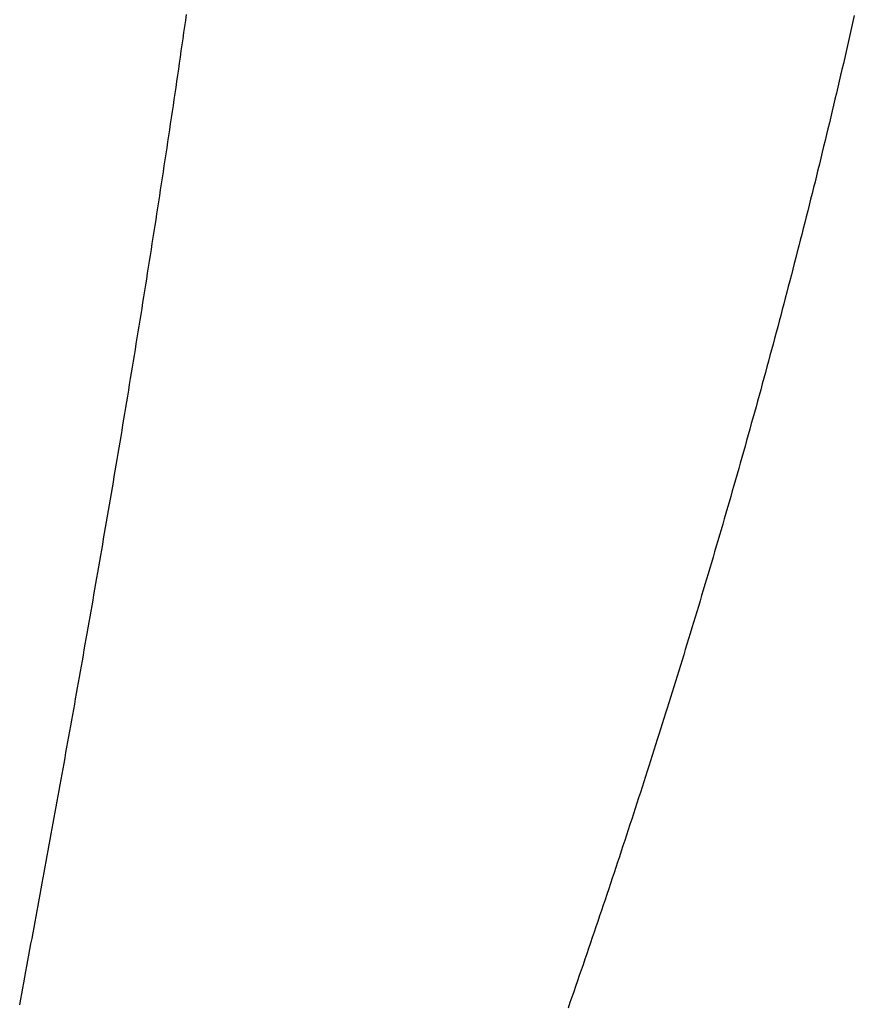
# Model space of a CAD drawing. Extents: x 668 to 3164, y 1007 to 2724.
# Tile 50 of 152: x 2073 to 2100, y 1797 to 1828. Entities that reach past the tile are written whole.
import ezdxf

# ---------------------------------------------------------------- set-up
doc = ezdxf.new("R2010")
doc.units = 0
doc.layers.add('KF_GRAVIS_12_LEFT', color=7, linetype='CONTINUOUS')

# ---------------------------------------------------------------- blocks, each defined once
blk = doc.blocks.new('KF_GRAVIS_12_LEFT')
at = {"layer": 'KF_GRAVIS_12_LEFT'}
for points in [[(-164.518, -456.539, 0), (-164.485, -456.363, 0), (-164.452, -456.187, 0), (-164.419, -456.011, 0), (-164.387, -455.835, 0), (-164.354, -455.659, 0), (-164.322, -455.483, 0), (-164.289, -455.307, 0), (-164.256, -455.132, 0), (-164.224, -454.956, 0), (-164.191, -454.78, 0), (-164.159, -454.604, 0), (-164.126, -454.429, 0), (-164.094, -454.253, 0), (-164.062, -454.078, 0), (-164.029, -453.902, 0), (-163.997, -453.727, 0), (-163.965, -453.552, 0), (-163.932, -453.377, 0), (-163.9, -453.202, 0), (-163.868, -453.027, 0), (-163.836, -452.852, 0), (-163.804, -452.677, 0), (-163.772, -452.502, 0), (-163.74, -452.328, 0), (-163.708, -452.153, 0), (-163.676, -451.979, 0), (-163.644, -451.805, 0), (-163.612, -451.631, 0), (-163.58, -451.457, 0), (-163.548, -451.283, 0), (-163.517, -451.109, 0), (-163.485, -450.936, 0), (-163.453, -450.762, 0), (-163.422, -450.589, 0), (-163.39, -450.416, 0), (-163.359, -450.243, 0), (-163.327, -450.07, 0), (-163.296, -449.897, 0), (-163.265, -449.724, 0), (-163.233, -449.552, 0), (-163.202, -449.38, 0), (-163.171, -449.208, 0), (-163.14, -449.036, 0), (-163.109, -448.864, 0), (-163.078, -448.692, 0), (-163.047, -448.521, 0), (-163.016, -448.35, 0), (-162.986, -448.179, 0), (-162.955, -448.008, 0), (-162.924, -447.837, 0), (-162.894, -447.667, 0), (-162.863, -447.496, 0), (-162.833, -447.325, 0), (-162.802, -447.154, 0), (-162.771, -446.983, 0), (-162.741, -446.811, 0), (-162.71, -446.64, 0), (-162.68, -446.467, 0), (-162.649, -446.295, 0), (-162.618, -446.123, 0), (-162.588, -445.95, 0), (-162.557, -445.777, 0), (-162.526, -445.603, 0), (-162.495, -445.43, 0), (-162.465, -445.256, 0), (-162.434, -445.082, 0), (-162.403, -444.907, 0), (-162.373, -444.733, 0), (-162.342, -444.558, 0), (-162.311, -444.383, 0), (-162.28, -444.207, 0), (-162.25, -444.032, 0), (-162.219, -443.856, 0), (-162.188, -443.68, 0), (-162.157, -443.504, 0), (-162.126, -443.327, 0), (-162.096, -443.15, 0), (-162.065, -442.973, 0), (-162.034, -442.796, 0), (-162.003, -442.618, 0), (-161.973, -442.441, 0), (-161.942, -442.263, 0), (-161.911, -442.085, 0), (-161.88, -441.906, 0), (-161.85, -441.728, 0), (-161.819, -441.549, 0), (-161.788, -441.37, 0), (-161.757, -441.19, 0), (-161.727, -441.011, 0), (-161.696, -440.831, 0), (-161.665, -440.651, 0), (-161.635, -440.471, 0), (-161.604, -440.291, 0), (-161.573, -440.11, 0), (-161.542, -439.929, 0), (-161.512, -439.748, 0), (-161.481, -439.567, 0), (-161.451, -439.385, 0), (-161.42, -439.204, 0), (-161.389, -439.022, 0), (-161.359, -438.84, 0), (-161.328, -438.658, 0), (-161.298, -438.475, 0), (-161.267, -438.292, 0), (-161.237, -438.109, 0), (-161.206, -437.926, 0), (-161.176, -437.743, 0), (-161.145, -437.559, 0), (-161.115, -437.376, 0), (-161.084, -437.192, 0), (-161.054, -437.008, 0), (-161.024, -436.823, 0), (-160.993, -436.639, 0), (-160.963, -436.454, 0), (-160.933, -436.269, 0), (-160.902, -436.084, 0), (-160.872, -435.899, 0), (-160.842, -435.713, 0), (-160.812, -435.528, 0), (-160.782, -435.342, 0), (-160.752, -435.156, 0), (-160.721, -434.97, 0), (-160.691, -434.783, 0), (-160.661, -434.597, 0), (-160.631, -434.41, 0), (-160.601, -434.223, 0), (-160.572, -434.036, 0), (-160.542, -433.849, 0), (-160.512, -433.661, 0), (-160.482, -433.474, 0), (-160.452, -433.286, 0), (-160.422, -433.098, 0), (-160.393, -432.91, 0), (-160.363, -432.721, 0), (-160.333, -432.533, 0), (-160.304, -432.344, 0), (-160.274, -432.155, 0), (-160.245, -431.966, 0), (-160.215, -431.777, 0), (-160.186, -431.588, 0), (-160.157, -431.398, 0), (-160.127, -431.209, 0), (-160.098, -431.019, 0), (-160.069, -430.829, 0), (-160.039, -430.639, 0), (-160.01, -430.449, 0), (-159.981, -430.258, 0), (-159.952, -430.068, 0), (-159.923, -429.877, 0), (-159.894, -429.686, 0), (-159.865, -429.495, 0), (-159.837, -429.304, 0), (-159.808, -429.112, 0), (-159.779, -428.921, 0), (-159.75, -428.729, 0), (-159.722, -428.537, 0), (-159.693, -428.346, 0), (-159.665, -428.153, 0), (-159.636, -427.961, 0), (-159.608, -427.769, 0), (-159.579, -427.576, 0), (-159.551, -427.384, 0), (-159.523, -427.191, 0), (-159.495, -426.998, 0), (-159.467, -426.805, 0), (-159.439, -426.612, 0), (-159.411, -426.419, 0), (-159.383, -426.225, 0), (-159.355, -426.032, 0), (-159.327, -425.838, 0), (-159.299, -425.644, 0), (-159.272, -425.45, 0), (-159.244, -425.256, 0), (-159.217, -425.062, 0)], [(-138.002, -425.103, 0), (-138.045, -425.293, 0), (-138.088, -425.483, 0), (-138.131, -425.673, 0), (-138.175, -425.863, 0), (-138.218, -426.053, 0), (-138.262, -426.243, 0), (-138.305, -426.432, 0), (-138.349, -426.621, 0), (-138.393, -426.81, 0), (-138.437, -427, 0), (-138.481, -427.189, 0), (-138.526, -427.377, 0), (-138.57, -427.566, 0), (-138.615, -427.755, 0), (-138.659, -427.943, 0), (-138.704, -428.131, 0), (-138.749, -428.319, 0), (-138.794, -428.507, 0), (-138.839, -428.695, 0), (-138.884, -428.883, 0), (-138.93, -429.071, 0), (-138.975, -429.258, 0), (-139.021, -429.446, 0), (-139.066, -429.633, 0), (-139.112, -429.82, 0), (-139.158, -430.007, 0), (-139.204, -430.193, 0), (-139.25, -430.38, 0), (-139.296, -430.566, 0), (-139.343, -430.753, 0), (-139.389, -430.939, 0), (-139.436, -431.125, 0), (-139.482, -431.311, 0), (-139.529, -431.496, 0), (-139.576, -431.682, 0), (-139.623, -431.867, 0), (-139.67, -432.053, 0), (-139.717, -432.238, 0), (-139.764, -432.423, 0), (-139.812, -432.607, 0), (-139.859, -432.792, 0), (-139.907, -432.976, 0), (-139.954, -433.161, 0), (-140.002, -433.345, 0), (-140.05, -433.529, 0), (-140.098, -433.712, 0), (-140.146, -433.896, 0), (-140.194, -434.079, 0), (-140.242, -434.263, 0), (-140.291, -434.446, 0), (-140.339, -434.629, 0), (-140.387, -434.811, 0), (-140.436, -434.994, 0), (-140.485, -435.176, 0), (-140.533, -435.358, 0), (-140.582, -435.54, 0), (-140.631, -435.722, 0), (-140.68, -435.904, 0), (-140.729, -436.085, 0), (-140.778, -436.267, 0), (-140.827, -436.448, 0), (-140.877, -436.629, 0), (-140.926, -436.809, 0), (-140.975, -436.99, 0), (-141.025, -437.17, 0), (-141.074, -437.351, 0), (-141.124, -437.531, 0), (-141.174, -437.71, 0), (-141.224, -437.89, 0), (-141.274, -438.069, 0), (-141.323, -438.249, 0), (-141.373, -438.428, 0), (-141.424, -438.607, 0), (-141.474, -438.785, 0), (-141.524, -438.964, 0), (-141.574, -439.142, 0), (-141.625, -439.32, 0), (-141.675, -439.498, 0), (-141.726, -439.675, 0), (-141.776, -439.853, 0), (-141.827, -440.03, 0), (-141.877, -440.207, 0), (-141.928, -440.384, 0), (-141.979, -440.56, 0), (-142.03, -440.737, 0), (-142.081, -440.913, 0), (-142.132, -441.089, 0), (-142.183, -441.265, 0), (-142.234, -441.44, 0), (-142.285, -441.616, 0), (-142.336, -441.791, 0), (-142.387, -441.966, 0), (-142.439, -442.14, 0), (-142.49, -442.315, 0), (-142.541, -442.489, 0), (-142.593, -442.663, 0), (-142.644, -442.837, 0), (-142.696, -443.01, 0), (-142.747, -443.184, 0), (-142.799, -443.357, 0), (-142.851, -443.53, 0), (-142.903, -443.702, 0), (-142.954, -443.875, 0), (-143.006, -444.047, 0), (-143.058, -444.219, 0), (-143.11, -444.391, 0), (-143.162, -444.562, 0), (-143.214, -444.734, 0), (-143.266, -444.905, 0), (-143.318, -445.075, 0), (-143.37, -445.246, 0), (-143.422, -445.416, 0), (-143.474, -445.586, 0), (-143.526, -445.756, 0), (-143.579, -445.926, 0), (-143.631, -446.095, 0), (-143.683, -446.264, 0), (-143.735, -446.433, 0), (-143.788, -446.602, 0), (-143.84, -446.77, 0), (-143.893, -446.938, 0), (-143.945, -447.106, 0), (-143.998, -447.274, 0), (-144.05, -447.441, 0), (-144.103, -447.609, 0), (-144.155, -447.775, 0), (-144.208, -447.943, 0), (-144.261, -448.11, 0), (-144.314, -448.277, 0), (-144.367, -448.445, 0), (-144.42, -448.613, 0), (-144.474, -448.781, 0), (-144.528, -448.949, 0), (-144.581, -449.117, 0), (-144.635, -449.286, 0), (-144.69, -449.454, 0), (-144.744, -449.623, 0), (-144.798, -449.792, 0), (-144.853, -449.961, 0), (-144.908, -450.131, 0), (-144.963, -450.3, 0), (-145.018, -450.47, 0), (-145.073, -450.639, 0), (-145.129, -450.809, 0), (-145.184, -450.979, 0), (-145.24, -451.149, 0), (-145.296, -451.319, 0), (-145.352, -451.49, 0), (-145.408, -451.66, 0), (-145.464, -451.831, 0), (-145.521, -452.001, 0), (-145.577, -452.172, 0), (-145.634, -452.343, 0), (-145.691, -452.514, 0), (-145.748, -452.685, 0), (-145.805, -452.856, 0), (-145.863, -453.028, 0), (-145.92, -453.199, 0), (-145.978, -453.371, 0), (-146.035, -453.542, 0), (-146.093, -453.714, 0), (-146.151, -453.885, 0), (-146.209, -454.057, 0), (-146.267, -454.229, 0), (-146.326, -454.401, 0), (-146.384, -454.573, 0), (-146.443, -454.745, 0), (-146.502, -454.917, 0), (-146.56, -455.089, 0), (-146.619, -455.262, 0), (-146.679, -455.434, 0), (-146.738, -455.606, 0), (-146.797, -455.779, 0), (-146.857, -455.951, 0), (-146.916, -456.123, 0), (-146.976, -456.296, 0), (-147.036, -456.468, 0), (-147.096, -456.641, 0)]]:
    blk.add_polyline3d(points, dxfattribs=at)

msp = doc.modelspace()

# ---------------------------------------------------------------- block references
at = {"layer": 'KF_GRAVIS_12_LEFT'}
msp.add_blockref('KF_GRAVIS_12_LEFT', (2237.688, 2253.101), dxfattribs=at)

doc.saveas('drawing.dxf')
